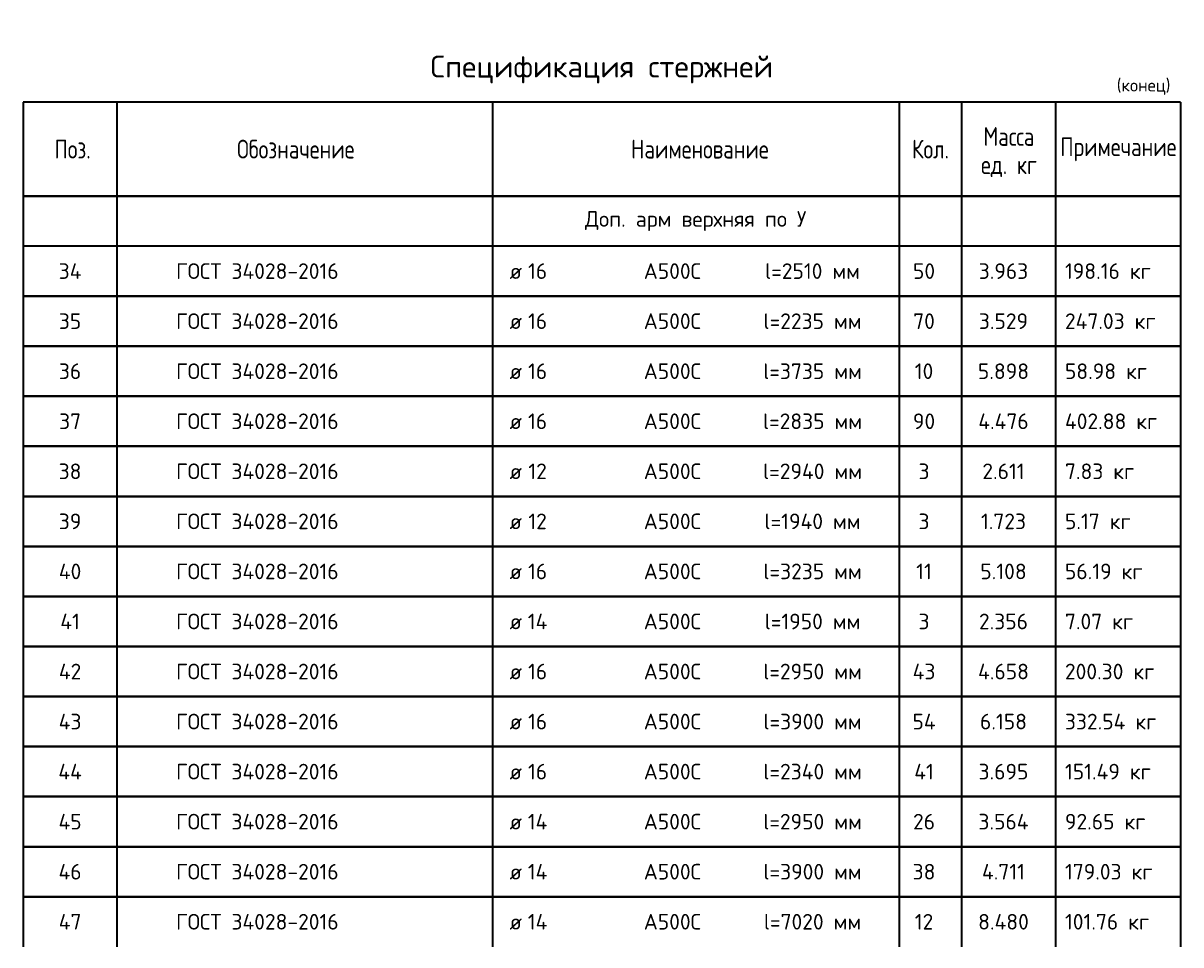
# Model space of a CAD drawing. Header units: metres. Extents: x -38 to 114, y -15 to 2.
# Tile 5 of 6: x 81 to 90, y -5 to 2. Entities that reach past the tile are written whole.
import ezdxf

# ---------------------------------------------------------------- set-up
doc = ezdxf.new("R2010")
doc.units = ezdxf.units.M
doc.layers.add('XR$2$STANDARD_1', color=7, linetype='Continuous', lineweight=25)
doc.layers.add('XR$2$Текст_ общее_1', color=7, linetype='Continuous', lineweight=13)
doc.styles.add('ISOCPEUR', font='txt')

msp = doc.modelspace()

# ---------------------------------------------------------------- linework, layer by layer
at = {"layer": 'XR$2$STANDARD_1', "color": 7, "linetype": 'Continuous', "lineweight": 35, "transparency": 33554687}
for p, q in [((89.9614, 1.4573), (80.7114, 1.4573)), ((80.7114, 1.4573), (80.7114, 0.7073)), ((81.4614, 1.4573), (81.4614, 0.7073)), ((84.4614, 1.4573), (84.4614, 0.7073)), ((87.7114, 1.4573), (87.7114, 0.7073)), ((88.2114, 1.4573), (88.2114, 0.7073)), ((88.9614, 1.4573), (88.9614, 0.7073)), ((89.9614, 1.4573), (89.9614, 0.7073)), ((89.9614, 0.7073), (80.7114, 0.7073)), ((80.7114, 0.7073), (89.9614, 0.7073)), ((80.7114, 0.7073), (80.7114, 0.3073)), ((81.4614, 0.7073), (81.4614, 0.3073)), ((84.4614, 0.7073), (84.4614, 0.3073)), ((87.7114, 0.7073), (87.7114, 0.3073)), ((88.2114, 0.7073), (88.2114, 0.3073)), ((88.9614, 0.7073), (88.9614, 0.3073)), ((89.9614, 0.7073), (89.9614, 0.3073)), ((89.9614, 0.3073), (80.7114, 0.3073)), ((80.7114, 0.3073), (80.7114, -0.0927)), ((81.4614, 0.3073), (81.4614, -0.0927)), ((84.4614, 0.3073), (84.4614, -0.0927)), ((87.7114, 0.3073), (87.7114, -0.0927)), ((88.2114, 0.3073), (88.2114, -0.0927)), ((88.9614, 0.3073), (88.9614, -0.0927)), ((89.9614, 0.3073), (89.9614, -0.0927)), ((80.7114, -0.0927), (89.9614, -0.0927)), ((89.9614, -0.0927), (80.7114, -0.0927)), ((80.7114, -0.0927), (80.7114, -0.4927)), ((81.4614, -0.0927), (81.4614, -0.4927)), ((84.4614, -0.0927), (84.4614, -0.4927)), ((87.7114, -0.0927), (87.7114, -0.4927)), ((88.2114, -0.0927), (88.2114, -0.4927)), ((88.9614, -0.0927), (88.9614, -0.4927)), ((89.9614, -0.0927), (89.9614, -0.4927)), ((80.7114, -0.4927), (89.9614, -0.4927)), ((89.9614, -0.4927), (80.7114, -0.4927)), ((80.7114, -0.4927), (80.7114, -0.8927)), ((81.4614, -0.4927), (81.4614, -0.8927)), ((84.4614, -0.4927), (84.4614, -0.8927)), ((87.7114, -0.4927), (87.7114, -0.8927)), ((88.2114, -0.4927), (88.2114, -0.8927)), ((88.9614, -0.4927), (88.9614, -0.8927)), ((89.9614, -0.4927), (89.9614, -0.8927)), ((80.7114, -0.8927), (89.9614, -0.8927)), ((89.9614, -0.8927), (80.7114, -0.8927)), ((80.7114, -0.8927), (80.7114, -1.2927)), ((81.4614, -0.8927), (81.4614, -1.2927)), ((84.4614, -0.8927), (84.4614, -1.2927)), ((87.7114, -0.8927), (87.7114, -1.2927)), ((88.2114, -0.8927), (88.2114, -1.2927)), ((88.9614, -0.8927), (88.9614, -1.2927)), ((89.9614, -0.8927), (89.9614, -1.2927)), ((80.7114, -1.2927), (89.9614, -1.2927)), ((89.9614, -1.2927), (80.7114, -1.2927)), ((80.7114, -1.2927), (80.7114, -1.6927)), ((81.4614, -1.2927), (81.4614, -1.6927)), ((84.4614, -1.2927), (84.4614, -1.6927)), ((87.7114, -1.2927), (87.7114, -1.6927)), ((88.2114, -1.2927), (88.2114, -1.6927)), ((88.9614, -1.2927), (88.9614, -1.6927)), ((89.9614, -1.2927), (89.9614, -1.6927)), ((80.7114, -1.6927), (89.9614, -1.6927)), ((89.9614, -1.6927), (80.7114, -1.6927)), ((80.7114, -1.6927), (80.7114, -2.0927)), ((81.4614, -1.6927), (81.4614, -2.0927)), ((84.4614, -1.6927), (84.4614, -2.0927)), ((87.7114, -1.6927), (87.7114, -2.0927)), ((88.2114, -1.6927), (88.2114, -2.0927)), ((88.9614, -1.6927), (88.9614, -2.0927)), ((89.9614, -1.6927), (89.9614, -2.0927)), ((80.7114, -2.0927), (89.9614, -2.0927)), ((89.9614, -2.0927), (80.7114, -2.0927)), ((80.7114, -2.0927), (80.7114, -2.4927)), ((81.4614, -2.0927), (81.4614, -2.4927)), ((84.4614, -2.0927), (84.4614, -2.4927)), ((87.7114, -2.0927), (87.7114, -2.4927)), ((88.2114, -2.0927), (88.2114, -2.4927)), ((88.9614, -2.0927), (88.9614, -2.4927)), ((89.9614, -2.0927), (89.9614, -2.4927)), ((80.7114, -2.4927), (89.9614, -2.4927)), ((89.9614, -2.4927), (80.7114, -2.4927)), ((80.7114, -2.4927), (80.7114, -2.8927)), ((81.4614, -2.4927), (81.4614, -2.8927)), ((84.4614, -2.4927), (84.4614, -2.8927)), ((87.7114, -2.4927), (87.7114, -2.8927)), ((88.2114, -2.4927), (88.2114, -2.8927)), ((88.9614, -2.4927), (88.9614, -2.8927)), ((89.9614, -2.4927), (89.9614, -2.8927)), ((80.7114, -2.8927), (89.9614, -2.8927)), ((89.9614, -2.8927), (80.7114, -2.8927)), ((80.7114, -2.8927), (80.7114, -3.2927)), ((81.4614, -2.8927), (81.4614, -3.2927)), ((84.4614, -2.8927), (84.4614, -3.2927)), ((87.7114, -2.8927), (87.7114, -3.2927)), ((88.2114, -2.8927), (88.2114, -3.2927)), ((88.9614, -2.8927), (88.9614, -3.2927)), ((89.9614, -2.8927), (89.9614, -3.2927)), ((80.7114, -3.2927), (89.9614, -3.2927)), ((89.9614, -3.2927), (80.7114, -3.2927)), ((80.7114, -3.2927), (80.7114, -3.6927)), ((81.4614, -3.2927), (81.4614, -3.6927)), ((84.4614, -3.2927), (84.4614, -3.6927)), ((87.7114, -3.2927), (87.7114, -3.6927)), ((88.2114, -3.2927), (88.2114, -3.6927)), ((88.9614, -3.2927), (88.9614, -3.6927)), ((89.9614, -3.2927), (89.9614, -3.6927)), ((80.7114, -3.6927), (89.9614, -3.6927)), ((89.9614, -3.6927), (80.7114, -3.6927)), ((80.7114, -3.6927), (80.7114, -4.0927)), ((81.4614, -3.6927), (81.4614, -4.0927)), ((84.4614, -3.6927), (84.4614, -4.0927)), ((87.7114, -3.6927), (87.7114, -4.0927)), ((88.2114, -3.6927), (88.2114, -4.0927)), ((88.9614, -3.6927), (88.9614, -4.0927)), ((89.9614, -3.6927), (89.9614, -4.0927)), ((80.7114, -4.0927), (89.9614, -4.0927)), ((89.9614, -4.0927), (80.7114, -4.0927)), ((80.7114, -4.0927), (80.7114, -4.4927)), ((81.4614, -4.0927), (81.4614, -4.4927)), ((84.4614, -4.0927), (84.4614, -4.4927)), ((87.7114, -4.0927), (87.7114, -4.4927)), ((88.2114, -4.0927), (88.2114, -4.4927)), ((88.9614, -4.0927), (88.9614, -4.4927)), ((89.9614, -4.0927), (89.9614, -4.4927)), ((80.7114, -4.4927), (89.9614, -4.4927)), ((89.9614, -4.4927), (80.7114, -4.4927)), ((80.7114, -4.4927), (80.7114, -4.8927)), ((81.4614, -4.4927), (81.4614, -4.8927)), ((84.4614, -4.4927), (84.4614, -4.8927)), ((87.7114, -4.4927), (87.7114, -4.8927)), ((88.2114, -4.4927), (88.2114, -4.8927)), ((88.9614, -4.4927), (88.9614, -4.8927)), ((89.9614, -4.4927), (89.9614, -4.8927)), ((80.7114, -4.8927), (89.9614, -4.8927)), ((89.9614, -4.8927), (80.7114, -4.8927)), ((80.7114, -4.8927), (80.7114, -5.2927)), ((81.4614, -4.8927), (81.4614, -5.2927)), ((84.4614, -4.8927), (84.4614, -5.2927)), ((87.7114, -4.8927), (87.7114, -5.2927)), ((88.2114, -4.8927), (88.2114, -5.2927)), ((88.9614, -4.8927), (88.9614, -5.2927)), ((89.9614, -4.8927), (89.9614, -5.2927))]:
    msp.add_line(p, q, dxfattribs=at)
at = {"layer": 'XR$2$STANDARD_1', "color": 7, "linetype": 'Continuous', "lineweight": 13, "transparency": 33554687}
for p, q in [((89.9614, 0.7073), (80.7114, 0.7073)), ((89.9614, 0.7073), (80.7114, 0.7073)), ((89.9614, 0.7073), (80.7114, 0.7073)), ((89.9614, 0.7073), (80.7114, 0.7073)), ((89.9614, -0.0927), (80.7114, -0.0927)), ((89.9614, -0.4927), (80.7114, -0.4927)), ((89.9614, -0.8927), (80.7114, -0.8927)), ((89.9614, -1.2927), (80.7114, -1.2927)), ((89.9614, -1.6927), (80.7114, -1.6927)), ((89.9614, -2.0927), (80.7114, -2.0927)), ((89.9614, -2.4927), (80.7114, -2.4927)), ((89.9614, -2.8927), (80.7114, -2.8927)), ((89.9614, -3.2927), (80.7114, -3.2927)), ((89.9614, -3.6927), (80.7114, -3.6927)), ((89.9614, -4.0927), (80.7114, -4.0927)), ((89.9614, -4.4927), (80.7114, -4.4927)), ((89.9614, -4.8927), (80.7114, -4.8927))]:
    msp.add_line(p, q, dxfattribs=at)

# ---------------------------------------------------------------- texts
at = {"layer": 'XR$2$STANDARD_1', "color": 7, "linetype": 'Continuous', "lineweight": 35, "transparency": 33554687, "style": 'ISOCPEUR'}
for s, insert, char_height, width, attachment_point in [('\\A1;{\\fISOCPEUR|i0|b0;\\H0.175000;\\W1.000000;\\C7;Спецификация стержней}\\P', (85.3364, 1.6073), 0.0875, 2.781378, 8), ('\\A1;{\\fISOCPEUR|i0|b0;\\H0.150000;\\W0.800000;\\C7;Поз.}\\P', (81.1066, 1.0823), 0.075, 0.349472, 5), ('\\A1;{\\fISOCPEUR|i0|b0;\\H0.150000;\\W0.800000;\\C7;Обозначение}\\P', (82.8903, 1.0823), 0.075, 1.000509, 5), ('\\A1;{\\fISOCPEUR|i0|b0;\\H0.150000;\\W0.800000;\\C7;Наименование}\\P', (86.1201, 1.0823), 0.075, 1.114667, 5), ('\\A1;{\\fISOCPEUR|i0|b0;\\H0.150000;\\W0.800000;\\C7;Кол.}\\P', (87.9631, 1.0823), 0.075, 0.355556, 5), ('\\A1;{\\fISOCPEUR|i0|b0;\\H0.150000;\\W0.800000;\\C7;Примечание}\\P', (89.4648, 1.0808), 0.075, 0.9344, 5), ('\\A1;{\\fISOCPEUR|i0|b0;\\H0.125000;\\W1.000000;\\C7;l=2510 мм}\\P', (87.0202, 0.1073), 0.0625, 0.796032, 5), ('\\A1;{\\fISOCPEUR|i0|b0;\\H0.125000;\\W1.000000;\\C7;ГОСТ 34028-2016}\\P', (82.5831, 0.1073), 0.0625, 1.372706, 5), ('\\A1;{\\fISOCPEUR|i0|b0;\\H0.125000;\\W1.000000;\\C7;198.16 кг}\\P', (89.0377, 0.1073), 0.0625, 0.73125, 4), ('\\A1;{\\fISOCPEUR|i0|b0;\\H0.125000;\\W1.000000;\\C7;34}\\P', (81.0864, 0.1073), 0.0625, 0.242647, 5), ('\\A1;{\\fISOCPEUR|i0|b0;\\H0.125000;\\W1.000000;\\C7;ø}\\P', (84.6486, 0.1073), 0.0625, 0.163636, 5), ('\\A1;{\\fISOCPEUR|i0|b0;\\H0.125000;\\W1.000000;\\C7;16}\\P', (84.8228, 0.1073), 0.0625, 0.196875, 5), ('\\A1;{\\fISOCPEUR|i0|b0;\\H0.125000;\\W1.000000;\\C7;А500С}\\P', (85.9007, 0.1073), 0.0625, 0.521795, 5), ('\\A1;{\\fISOCPEUR|i0|b0;\\H0.125000;\\W1.000000;\\C7;50}\\P', (87.9114, 0.1073), 0.0625, 0.229687, 5), ('\\A1;{\\fISOCPEUR|i0|b0;\\H0.125000;\\W1.000000;\\C7;3.963}\\P', (88.5464, 0.1073), 0.0625, 0.446212, 5), ('\\A1;{\\fISOCPEUR|i0|b0;\\H0.125000;\\W1.000000;\\C7;ГОСТ 34028-2016}\\P', (82.5831, -0.2927), 0.0625, 1.372706, 5), ('\\A1;{\\fISOCPEUR|i0|b0;\\H0.125000;\\W1.000000;\\C7;35}\\P', (81.0864, -0.2927), 0.0625, 0.229687, 5), ('\\A1;{\\fISOCPEUR|i0|b0;\\H0.125000;\\W1.000000;\\C7;ø}\\P', (84.6486, -0.2927), 0.0625, 0.163636, 5), ('\\A1;{\\fISOCPEUR|i0|b0;\\H0.125000;\\W1.000000;\\C7;16}\\P', (84.8228, -0.2927), 0.0625, 0.196875, 5), ('\\A1;{\\fISOCPEUR|i0|b0;\\H0.125000;\\W1.000000;\\C7;А500С}\\P', (85.9007, -0.2927), 0.0625, 0.521795, 5), ('\\A1;{\\fISOCPEUR|i0|b0;\\H0.125000;\\W1.000000;\\C7;l=2235 мм}\\P', (87.0202, -0.2927), 0.0625, 0.823016, 5), ('\\A1;{\\fISOCPEUR|i0|b0;\\H0.125000;\\W1.000000;\\C7;70}\\P', (87.9114, -0.2927), 0.0625, 0.229687, 5), ('\\A1;{\\fISOCPEUR|i0|b0;\\H0.125000;\\W1.000000;\\C7;3.529}\\P', (88.5464, -0.2927), 0.0625, 0.446212, 5), ('\\A1;{\\fISOCPEUR|i0|b0;\\H0.125000;\\W1.000000;\\C7;247.03 кг}\\P', (89.0377, -0.2927), 0.0625, 0.797951, 4), ('\\A1;{\\fISOCPEUR|i0|b0;\\H0.125000;\\W1.000000;\\C7;ГОСТ 34028-2016}\\P', (82.5831, -0.6927), 0.0625, 1.372706, 5), ('\\A1;{\\fISOCPEUR|i0|b0;\\H0.125000;\\W1.000000;\\C7;36}\\P', (81.0864, -0.6927), 0.0625, 0.229687, 5), ('\\A1;{\\fISOCPEUR|i0|b0;\\H0.125000;\\W1.000000;\\C7;16}\\P', (84.8228, -0.6927), 0.0625, 0.196875, 5), ('\\A1;{\\fISOCPEUR|i0|b0;\\H0.125000;\\W1.000000;\\C7;А500С}\\P', (85.9007, -0.6927), 0.0625, 0.521795, 5), ('\\A1;{\\fISOCPEUR|i0|b0;\\H0.125000;\\W1.000000;\\C7;l=3735 мм}\\P', (87.0202, -0.6927), 0.0625, 0.823016, 5), ('\\A1;{\\fISOCPEUR|i0|b0;\\H0.125000;\\W1.000000;\\C7;10}\\P', (87.9114, -0.6927), 0.0625, 0.196875, 5), ('\\A1;{\\fISOCPEUR|i0|b0;\\H0.125000;\\W1.000000;\\C7;5.898}\\P', (88.5464, -0.6927), 0.0625, 0.446212, 5), ('\\A1;{\\fISOCPEUR|i0|b0;\\H0.125000;\\W1.000000;\\C7;58.98 кг}\\P', (89.0377, -0.6927), 0.0625, 0.697642, 4), ('\\A1;{\\fISOCPEUR|i0|b0;\\H0.125000;\\W1.000000;\\C7;ø}\\P', (84.6486, -0.6927), 0.0625, 0.163636, 5), ('\\A1;{\\fISOCPEUR|i0|b0;\\H0.125000;\\W1.000000;\\C7;ГОСТ 34028-2016}\\P', (82.5831, -1.0927), 0.0625, 1.372706, 5), ('\\A1;{\\fISOCPEUR|i0|b0;\\H0.125000;\\W1.000000;\\C7;37}\\P', (81.0864, -1.0927), 0.0625, 0.229687, 5), ('\\A1;{\\fISOCPEUR|i0|b0;\\H0.125000;\\W1.000000;\\C7;ø}\\P', (84.6486, -1.0927), 0.0625, 0.163636, 5), ('\\A1;{\\fISOCPEUR|i0|b0;\\H0.125000;\\W1.000000;\\C7;16}\\P', (84.8228, -1.0927), 0.0625, 0.196875, 5), ('\\A1;{\\fISOCPEUR|i0|b0;\\H0.125000;\\W1.000000;\\C7;А500С}\\P', (85.9007, -1.0927), 0.0625, 0.521795, 5), ('\\A1;{\\fISOCPEUR|i0|b0;\\H0.125000;\\W1.000000;\\C7;l=2835 мм}\\P', (87.0202, -1.0927), 0.0625, 0.823016, 5), ('\\A1;{\\fISOCPEUR|i0|b0;\\H0.125000;\\W1.000000;\\C7;90}\\P', (87.9114, -1.0927), 0.0625, 0.229687, 5), ('\\A1;{\\fISOCPEUR|i0|b0;\\H0.125000;\\W1.000000;\\C7;4.476}\\P', (88.5464, -1.0927), 0.0625, 0.471429, 5), ('\\A1;{\\fISOCPEUR|i0|b0;\\H0.125000;\\W1.000000;\\C7;402.88 кг}\\P', (89.0377, -1.0927), 0.0625, 0.797951, 4), ('\\A1;{\\fISOCPEUR|i0|b0;\\H0.125000;\\W1.000000;\\C7;ГОСТ 34028-2016}\\P', (82.5831, -1.4927), 0.0625, 1.372706, 5), ('\\A1;{\\fISOCPEUR|i0|b0;\\H0.125000;\\W1.000000;\\C7;38}\\P', (81.0864, -1.4927), 0.0625, 0.229687, 5), ('\\A1;{\\fISOCPEUR|i0|b0;\\H0.125000;\\W1.000000;\\C7;ø}\\P', (84.6486, -1.4927), 0.0625, 0.163636, 5), ('\\A1;{\\fISOCPEUR|i0|b0;\\H0.125000;\\W1.000000;\\C7;12}\\P', (84.8228, -1.4927), 0.0625, 0.196875, 5), ('\\A1;{\\fISOCPEUR|i0|b0;\\H0.125000;\\W1.000000;\\C7;А500С}\\P', (85.9007, -1.4927), 0.0625, 0.521795, 5), ('\\A1;{\\fISOCPEUR|i0|b0;\\H0.125000;\\W1.000000;\\C7;l=2940 мм}\\P', (87.0202, -1.4927), 0.0625, 0.835547, 5), ('\\A1;{\\fISOCPEUR|i0|b0;\\H0.125000;\\W1.000000;\\C7;3}\\P', (87.9114, -1.4927), 0.0625, 0.136111, 5), ('\\A1;{\\fISOCPEUR|i0|b0;\\H0.125000;\\W1.000000;\\C7;2.611}\\P', (88.5464, -1.4927), 0.0625, 0.388636, 5), ('\\A1;{\\fISOCPEUR|i0|b0;\\H0.125000;\\W1.000000;\\C7;7.83 кг}\\P', (89.0377, -1.4927), 0.0625, 0.609783, 4), ('\\A1;{\\fISOCPEUR|i0|b0;\\H0.125000;\\W1.000000;\\C7;ГОСТ 34028-2016}\\P', (82.5831, -1.8927), 0.0625, 1.372706, 5), ('\\A1;{\\fISOCPEUR|i0|b0;\\H0.125000;\\W1.000000;\\C7;39}\\P', (81.0864, -1.8927), 0.0625, 0.229687, 5), ('\\A1;{\\fISOCPEUR|i0|b0;\\H0.125000;\\W1.000000;\\C7;12}\\P', (84.8228, -1.8927), 0.0625, 0.196875, 5), ('\\A1;{\\fISOCPEUR|i0|b0;\\H0.125000;\\W1.000000;\\C7;А500С}\\P', (85.9007, -1.8927), 0.0625, 0.521795, 5), ('\\A1;{\\fISOCPEUR|i0|b0;\\H0.125000;\\W1.000000;\\C7;l=1940 мм}\\P', (87.0202, -1.8927), 0.0625, 0.808594, 5), ('\\A1;{\\fISOCPEUR|i0|b0;\\H0.125000;\\W1.000000;\\C7;3}\\P', (87.9114, -1.8927), 0.0625, 0.136111, 5), ('\\A1;{\\fISOCPEUR|i0|b0;\\H0.125000;\\W1.000000;\\C7;1.723}\\P', (88.5464, -1.8927), 0.0625, 0.417424, 5), ('\\A1;{\\fISOCPEUR|i0|b0;\\H0.125000;\\W1.000000;\\C7;5.17 кг}\\P', (89.0377, -1.8927), 0.0625, 0.582065, 4), ('\\A1;{\\fISOCPEUR|i0|b0;\\H0.125000;\\W1.000000;\\C7;ø}\\P', (84.6486, -1.8927), 0.0625, 0.163636, 5), ('\\A1;{\\fISOCPEUR|i0|b0;\\H0.125000;\\W1.000000;\\C7;ГОСТ 34028-2016}\\P', (82.5831, -2.2927), 0.0625, 1.372706, 5), ('\\A1;{\\fISOCPEUR|i0|b0;\\H0.125000;\\W1.000000;\\C7;l=3235 мм}\\P', (87.0202, -2.2927), 0.0625, 0.823016, 5), ('\\A1;{\\fISOCPEUR|i0|b0;\\H0.125000;\\W1.000000;\\C7;40}\\P', (81.0864, -2.2927), 0.0625, 0.242647, 5), ('\\A1;{\\fISOCPEUR|i0|b0;\\H0.125000;\\W1.000000;\\C7;ø}\\P', (84.6486, -2.2927), 0.0625, 0.163636, 5), ('\\A1;{\\fISOCPEUR|i0|b0;\\H0.125000;\\W1.000000;\\C7;16}\\P', (84.8228, -2.2927), 0.0625, 0.196875, 5), ('\\A1;{\\fISOCPEUR|i0|b0;\\H0.125000;\\W1.000000;\\C7;А500С}\\P', (85.9007, -2.2927), 0.0625, 0.521795, 5), ('\\A1;{\\fISOCPEUR|i0|b0;\\H0.125000;\\W1.000000;\\C7;11}\\P', (87.9114, -2.2927), 0.0625, 0.164062, 5), ('\\A1;{\\fISOCPEUR|i0|b0;\\H0.125000;\\W1.000000;\\C7;5.108}\\P', (88.5464, -2.2927), 0.0625, 0.417424, 5), ('\\A1;{\\fISOCPEUR|i0|b0;\\H0.125000;\\W1.000000;\\C7;56.19 кг}\\P', (89.0377, -2.2927), 0.0625, 0.670283, 4), ('\\A1;{\\fISOCPEUR|i0|b0;\\H0.125000;\\W1.000000;\\C7;ГОСТ 34028-2016}\\P', (82.5831, -2.6927), 0.0625, 1.372706, 5), ('\\A1;{\\fISOCPEUR|i0|b0;\\H0.125000;\\W1.000000;\\C7;l=1950 мм}\\P', (87.0202, -2.6927), 0.0625, 0.796032, 5), ('\\A1;{\\fISOCPEUR|i0|b0;\\H0.125000;\\W1.000000;\\C7;41}\\P', (81.0864, -2.6927), 0.0625, 0.210294, 5), ('\\A1;{\\fISOCPEUR|i0|b0;\\H0.125000;\\W1.000000;\\C7;ø}\\P', (84.6486, -2.6927), 0.0625, 0.163636, 5), ('\\A1;{\\fISOCPEUR|i0|b0;\\H0.125000;\\W1.000000;\\C7;14}\\P', (84.8228, -2.6927), 0.0625, 0.210294, 5), ('\\A1;{\\fISOCPEUR|i0|b0;\\H0.125000;\\W1.000000;\\C7;А500С}\\P', (85.9007, -2.6927), 0.0625, 0.521795, 5), ('\\A1;{\\fISOCPEUR|i0|b0;\\H0.125000;\\W1.000000;\\C7;3}\\P', (87.9114, -2.6927), 0.0625, 0.136111, 5), ('\\A1;{\\fISOCPEUR|i0|b0;\\H0.125000;\\W1.000000;\\C7;2.356}\\P', (88.5464, -2.6927), 0.0625, 0.446212, 5), ('\\A1;{\\fISOCPEUR|i0|b0;\\H0.125000;\\W1.000000;\\C7;7.07 кг}\\P', (89.0377, -2.6927), 0.0625, 0.609783, 4), ('\\A1;{\\fISOCPEUR|i0|b0;\\H0.125000;\\W1.000000;\\C7;ГОСТ 34028-2016}\\P', (82.5831, -3.0927), 0.0625, 1.372706, 5), ('\\A1;{\\fISOCPEUR|i0|b0;\\H0.125000;\\W1.000000;\\C7;42}\\P', (81.0864, -3.0927), 0.0625, 0.242647, 5), ('\\A1;{\\fISOCPEUR|i0|b0;\\H0.125000;\\W1.000000;\\C7;16}\\P', (84.8228, -3.0927), 0.0625, 0.196875, 5), ('\\A1;{\\fISOCPEUR|i0|b0;\\H0.125000;\\W1.000000;\\C7;А500С}\\P', (85.9007, -3.0927), 0.0625, 0.521795, 5), ('\\A1;{\\fISOCPEUR|i0|b0;\\H0.125000;\\W1.000000;\\C7;l=2950 мм}\\P', (87.0202, -3.0927), 0.0625, 0.823016, 5), ('\\A1;{\\fISOCPEUR|i0|b0;\\H0.125000;\\W1.000000;\\C7;43}\\P', (87.9114, -3.0927), 0.0625, 0.242647, 5), ('\\A1;{\\fISOCPEUR|i0|b0;\\H0.125000;\\W1.000000;\\C7;4.658}\\P', (88.5464, -3.0927), 0.0625, 0.458824, 5), ('\\A1;{\\fISOCPEUR|i0|b0;\\H0.125000;\\W1.000000;\\C7;200.30 кг}\\P', (89.0377, -3.0927), 0.0625, 0.785417, 4), ('\\A1;{\\fISOCPEUR|i0|b0;\\H0.125000;\\W1.000000;\\C7;ø}\\P', (84.6486, -3.0927), 0.0625, 0.163636, 5), ('\\A1;{\\fISOCPEUR|i0|b0;\\H0.125000;\\W1.000000;\\C7;ГОСТ 34028-2016}\\P', (82.5831, -3.4927), 0.0625, 1.372706, 5), ('\\A1;{\\fISOCPEUR|i0|b0;\\H0.125000;\\W1.000000;\\C7;l=3900 мм}\\P', (87.0202, -3.4927), 0.0625, 0.823016, 5), ('\\A1;{\\fISOCPEUR|i0|b0;\\H0.125000;\\W1.000000;\\C7;43}\\P', (81.0864, -3.4927), 0.0625, 0.242647, 5), ('\\A1;{\\fISOCPEUR|i0|b0;\\H0.125000;\\W1.000000;\\C7;ø}\\P', (84.6486, -3.4927), 0.0625, 0.163636, 5), ('\\A1;{\\fISOCPEUR|i0|b0;\\H0.125000;\\W1.000000;\\C7;16}\\P', (84.8228, -3.4927), 0.0625, 0.196875, 5), ('\\A1;{\\fISOCPEUR|i0|b0;\\H0.125000;\\W1.000000;\\C7;А500С}\\P', (85.9007, -3.4927), 0.0625, 0.521795, 5), ('\\A1;{\\fISOCPEUR|i0|b0;\\H0.125000;\\W1.000000;\\C7;54}\\P', (87.9114, -3.4927), 0.0625, 0.242647, 5), ('\\A1;{\\fISOCPEUR|i0|b0;\\H0.125000;\\W1.000000;\\C7;6.158}\\P', (88.5464, -3.4927), 0.0625, 0.417424, 5), ('\\A1;{\\fISOCPEUR|i0|b0;\\H0.125000;\\W1.000000;\\C7;332.54 кг}\\P', (89.0377, -3.4927), 0.0625, 0.797951, 4), ('\\A1;{\\fISOCPEUR|i0|b0;\\H0.125000;\\W1.000000;\\C7;ГОСТ 34028-2016}\\P', (82.5831, -3.8927), 0.0625, 1.372706, 5), ('\\A1;{\\fISOCPEUR|i0|b0;\\H0.125000;\\W1.000000;\\C7;44}\\P', (81.0864, -3.8927), 0.0625, 0.255556, 5), ('\\A1;{\\fISOCPEUR|i0|b0;\\H0.125000;\\W1.000000;\\C7;ø}\\P', (84.6486, -3.8927), 0.0625, 0.163636, 5), ('\\A1;{\\fISOCPEUR|i0|b0;\\H0.125000;\\W1.000000;\\C7;16}\\P', (84.8228, -3.8927), 0.0625, 0.196875, 5), ('\\A1;{\\fISOCPEUR|i0|b0;\\H0.125000;\\W1.000000;\\C7;А500С}\\P', (85.9007, -3.8927), 0.0625, 0.521795, 5), ('\\A1;{\\fISOCPEUR|i0|b0;\\H0.125000;\\W1.000000;\\C7;l=2340 мм}\\P', (87.0202, -3.8927), 0.0625, 0.835547, 5), ('\\A1;{\\fISOCPEUR|i0|b0;\\H0.125000;\\W1.000000;\\C7;41}\\P', (87.9114, -3.8927), 0.0625, 0.210294, 5), ('\\A1;{\\fISOCPEUR|i0|b0;\\H0.125000;\\W1.000000;\\C7;3.695}\\P', (88.5464, -3.8927), 0.0625, 0.446212, 5), ('\\A1;{\\fISOCPEUR|i0|b0;\\H0.125000;\\W1.000000;\\C7;151.49 кг}\\P', (89.0377, -3.8927), 0.0625, 0.743852, 4), ('\\A1;{\\fISOCPEUR|i0|b0;\\H0.125000;\\W1.000000;\\C7;ГОСТ 34028-2016}\\P', (82.5831, -4.2927), 0.0625, 1.372706, 5), ('\\A1;{\\fISOCPEUR|i0|b0;\\H0.125000;\\W1.000000;\\C7;45}\\P', (81.0864, -4.2927), 0.0625, 0.242647, 5), ('\\A1;{\\fISOCPEUR|i0|b0;\\H0.125000;\\W1.000000;\\C7;14}\\P', (84.8228, -4.2927), 0.0625, 0.210294, 5), ('\\A1;{\\fISOCPEUR|i0|b0;\\H0.125000;\\W1.000000;\\C7;А500С}\\P', (85.9007, -4.2927), 0.0625, 0.521795, 5), ('\\A1;{\\fISOCPEUR|i0|b0;\\H0.125000;\\W1.000000;\\C7;l=2950 мм}\\P', (87.0202, -4.2927), 0.0625, 0.823016, 5), ('\\A1;{\\fISOCPEUR|i0|b0;\\H0.125000;\\W1.000000;\\C7;26}\\P', (87.9114, -4.2927), 0.0625, 0.229687, 5), ('\\A1;{\\fISOCPEUR|i0|b0;\\H0.125000;\\W1.000000;\\C7;3.564}\\P', (88.5464, -4.2927), 0.0625, 0.458824, 5), ('\\A1;{\\fISOCPEUR|i0|b0;\\H0.125000;\\W1.000000;\\C7;92.65 кг}\\P', (89.0377, -4.2927), 0.0625, 0.697642, 4), ('\\A1;{\\fISOCPEUR|i0|b0;\\H0.125000;\\W1.000000;\\C7;ø}\\P', (84.6486, -4.2927), 0.0625, 0.163636, 5), ('\\A1;{\\fISOCPEUR|i0|b0;\\H0.125000;\\W1.000000;\\C7;ГОСТ 34028-2016}\\P', (82.5831, -4.6927), 0.0625, 1.372706, 5), ('\\A1;{\\fISOCPEUR|i0|b0;\\H0.125000;\\W1.000000;\\C7;l=3900 мм}\\P', (87.0202, -4.6927), 0.0625, 0.823016, 5), ('\\A1;{\\fISOCPEUR|i0|b0;\\H0.125000;\\W1.000000;\\C7;46}\\P', (81.0864, -4.6927), 0.0625, 0.242647, 5), ('\\A1;{\\fISOCPEUR|i0|b0;\\H0.125000;\\W1.000000;\\C7;ø}\\P', (84.6486, -4.6927), 0.0625, 0.163636, 5), ('\\A1;{\\fISOCPEUR|i0|b0;\\H0.125000;\\W1.000000;\\C7;14}\\P', (84.8228, -4.6927), 0.0625, 0.210294, 5), ('\\A1;{\\fISOCPEUR|i0|b0;\\H0.125000;\\W1.000000;\\C7;А500С}\\P', (85.9007, -4.6927), 0.0625, 0.521795, 5), ('\\A1;{\\fISOCPEUR|i0|b0;\\H0.125000;\\W1.000000;\\C7;38}\\P', (87.9114, -4.6927), 0.0625, 0.229687, 5), ('\\A1;{\\fISOCPEUR|i0|b0;\\H0.125000;\\W1.000000;\\C7;4.711}\\P', (88.5464, -4.6927), 0.0625, 0.401471, 5), ('\\A1;{\\fISOCPEUR|i0|b0;\\H0.125000;\\W1.000000;\\C7;179.03 кг}\\P', (89.0377, -4.6927), 0.0625, 0.758333, 4), ('\\A1;{\\fISOCPEUR|i0|b0;\\H0.125000;\\W1.000000;\\C7;ГОСТ 34028-2016}\\P', (82.5831, -5.0927), 0.0625, 1.372706, 5), ('\\A1;{\\fISOCPEUR|i0|b0;\\H0.125000;\\W1.000000;\\C7;101.76 кг}\\P', (89.0377, -5.0927), 0.0625, 0.73125, 4), ('\\A1;{\\fISOCPEUR|i0|b0;\\H0.125000;\\W1.000000;\\C7;47}\\P', (81.0864, -5.0927), 0.0625, 0.242647, 5), ('\\A1;{\\fISOCPEUR|i0|b0;\\H0.125000;\\W1.000000;\\C7;ø}\\P', (84.6486, -5.0927), 0.0625, 0.163636, 5), ('\\A1;{\\fISOCPEUR|i0|b0;\\H0.125000;\\W1.000000;\\C7;14}\\P', (84.8228, -5.0927), 0.0625, 0.210294, 5), ('\\A1;{\\fISOCPEUR|i0|b0;\\H0.125000;\\W1.000000;\\C7;А500С}\\P', (85.9007, -5.0927), 0.0625, 0.521795, 5), ('\\A1;{\\fISOCPEUR|i0|b0;\\H0.125000;\\W1.000000;\\C7;l=7020 мм}\\P', (87.0202, -5.0927), 0.0625, 0.823016, 5), ('\\A1;{\\fISOCPEUR|i0|b0;\\H0.125000;\\W1.000000;\\C7;12}\\P', (87.9114, -5.0927), 0.0625, 0.196875, 5), ('\\A1;{\\fISOCPEUR|i0|b0;\\H0.125000;\\W1.000000;\\C7;8.480}\\P', (88.5464, -5.0927), 0.0625, 0.458824, 5)]:
    msp.add_mtext(s, dxfattribs=dict(at, insert=insert, char_height=char_height, width=width, attachment_point=attachment_point))
at = {"layer": 'XR$2$STANDARD_1', "color": 7, "linetype": 'Continuous', "lineweight": 35, "transparency": 33554687, "insert": (88.5898, 1.2585), "char_height": 0.15, "width": 0.4881, "attachment_point": 2, "line_spacing_factor": 0.903614}
msp.add_mtext('\\A1;{\\fISOCPEUR|i0|b0;\\H0.150000;\\W0.800000;\\C7;Масса}\\P{\\fISOCPEUR|i0|b0;\\H0.150000;\\W0.800000;\\C7;ед. кг}\\P', dxfattribs=at)
at = {"layer": 'XR$2$STANDARD_1', "color": 7, "linetype": 'Continuous', "lineweight": 13, "transparency": 33554687, "insert": (86.0864, 0.5073), "char_height": 0.0625, "width": 1.861644, "attachment_point": 5, "style": 'ISOCPEUR'}
msp.add_mtext('\\A1;{\\fISOCPEUR|i0|b0;\\H0.125000;\\W1.000000;\\C7;Доп. арм верхняя по У}\\P', dxfattribs=at)
at = {"layer": 'XR$2$Текст_ общее_1', "color": 7, "linetype": 'Continuous', "lineweight": 13, "transparency": 33554687, "insert": (89.6661, 1.5793), "char_height": 0.1, "width": 0.487826, "attachment_point": 5, "style": 'ISOCPEUR'}
msp.add_mtext('\\A1;{\\fISOCPEUR|i0|b0;\\H0.100000;\\W1.000000;\\C7;(конец)}\\P', dxfattribs=at)

doc.saveas('drawing.dxf')
